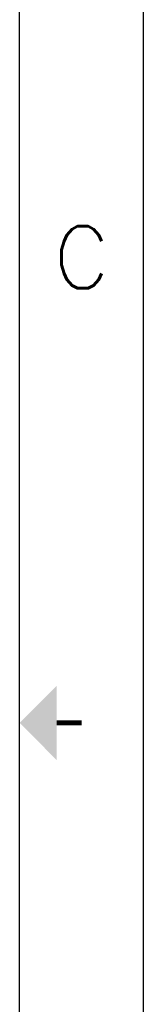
# Model space of a CAD drawing. Header units: inches. Extents: x 9801 to 15852, y -1049 to 3517.
# Tile 17 of 24: x 15709 to 15852, y 911 to 2043. Entities that reach past the tile are written whole.
import ezdxf
from ezdxf.enums import TextEntityAlignment as Align

# ---------------------------------------------------------------- set-up
doc = ezdxf.new("R2010")
doc.units = ezdxf.units.IN
doc.header["$LTSCALE"] = 17
doc.header["$MEASUREMENT"] = 0
doc.layers.add('6文本', color=5, linetype='CONTINUOUS')
doc.layers.add('Title Block', color=7, linetype='CONTINUOUS')
doc.styles.add('Roman', font='romans')

msp = doc.modelspace()

# ---------------------------------------------------------------- linework, layer by layer
at = {"layer": 'Title Block'}
msp.add_line((15851.9, -1048.7), (15851.9, 3517.47), dxfattribs=at)
at = {"layer": 'Title Block', "lineweight": 30}
msp.add_line((15709.21, -834.66), (15709.21, 3303.43), dxfattribs=at)
at = {"layer": 'Title Block', "const_width": 5.71}
msp.add_lwpolyline([(15780.56, 1234.38), (15752.02, 1234.38)], dxfattribs=at)
at = {"layer": 'Title Block'}
msp.add_solid([(15752.02, 1191.58), (15752.02, 1277.19), (15709.21, 1234.38)], dxfattribs=at)

# ---------------------------------------------------------------- texts
at = {"layer": '6文本', "style": 'Roman'}
msp.add_text('C', height=71.35, dxfattribs=at).set_placement((15780.56, 1769.48), align=Align.MIDDLE_CENTER)

doc.saveas('drawing.dxf')
